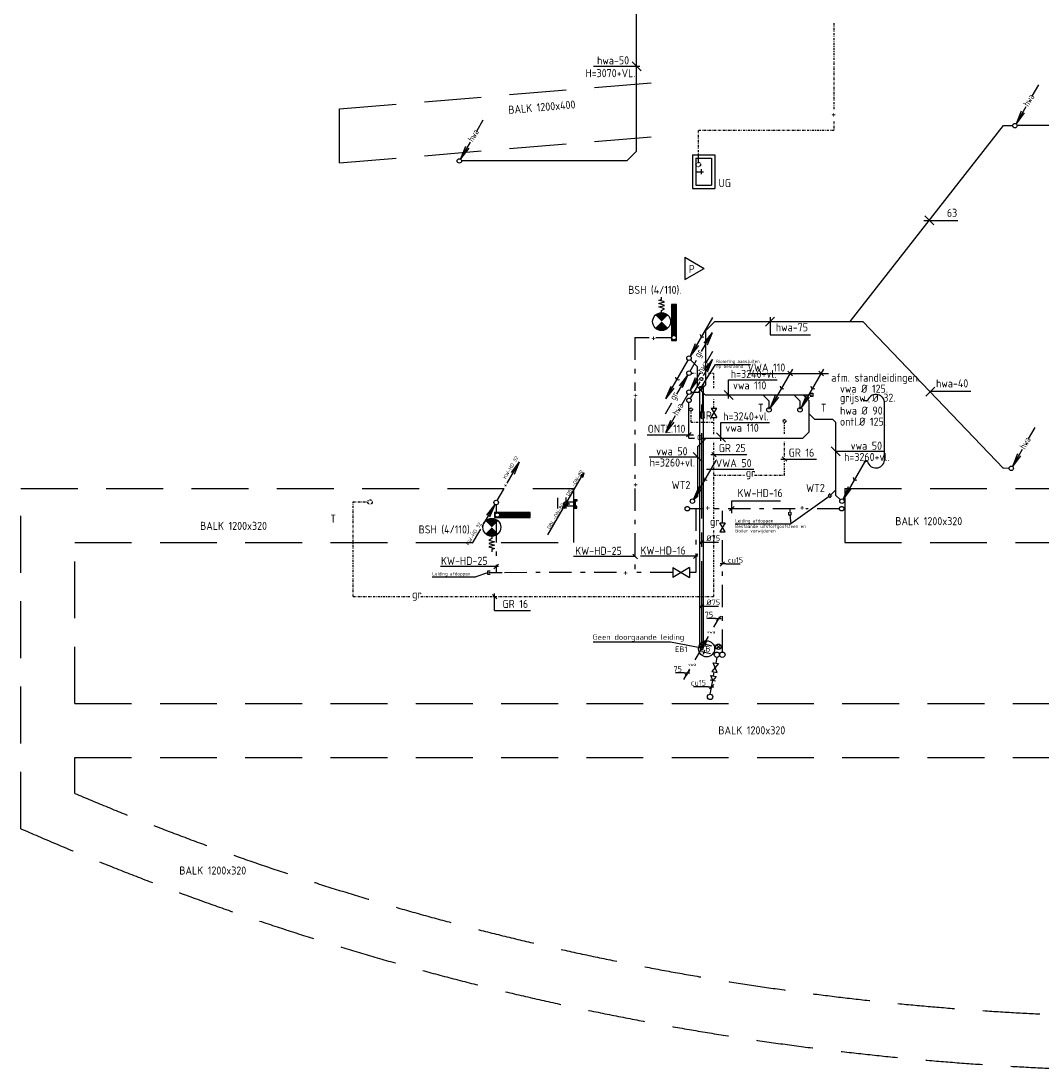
# Model space of a CAD drawing. Header units: millimetres. Extents: x -72189 to 24429, y 115 to 50981.
# Tile 1 of 10: x -72189 to -49406, y 6879 to 30320. Entities that reach past the tile are written whole.
import ezdxf
from ezdxf.enums import TextEntityAlignment as Align

# ---------------------------------------------------------------- set-up
doc = ezdxf.new("R2010")
doc.units = ezdxf.units.MM
doc.header["$LTSCALE"] = 100
for name, pattern in [('2322109', [10, 5, -2, 1, -2]), ('2322110', [10, 5, -1, 1, -1, 1, -1]), ('CENTER2', [28.575, 19.05, -3.175, 3.175, -3.175]), ('DASHED', [19.05, 12.7, -6.35]), ('DASHED2', [9.525, 6.35, -3.175]), ('KOUDWATER', [8.4, 4.8, -1.2, 1.2, -1.2]), ('KOUDWATERTAP', [1.1, 0.5, -0.25, 0.1, -0.25]), ('KW', [7, 4, -1, 1, -1])]:
    doc.linetypes.add(name, pattern=pattern)
for name, color, linetype in [('50', 3, 'Continuous'), ('51', 6, 'Continuous'), ('51-LEIDING', 3, 'Continuous'), ('52', 3, 'Continuous'), ('52-KOUD', 3, 'KOUDWATERTAP'), ('54', 3, 'Continuous'), ('60-CV', 3, 'Continuous'), ('60-TXT', 1, 'Continuous'), ('Bestaande grijswater', 102, 'KOUDWATERTAP'), ('SYM-W', 7, 'Continuous'), ('WL$1----_BOUWKUNDIG', 11, 'Continuous'), ('WL521---_D', 112, 'Continuous'), ('WL522---_VWA', 2, 'Continuous'), ('WL5232--', 192, 'Continuous'), ('WL524---_D', 192, 'Continuous'), ('WL524---_HARTLIJN', 7, 'Continuous'), ('WL531---', 132, 'Continuous'), ('WL5310--_KW', 2, 'KOUDWATER'), ('WL5310--Bestaande_KW', 180, 'KOUDWATERTAP'), ('WL532---', 12, 'Continuous'), ('WL532---_DBL', 6, 'Continuous'), ('WL532---_KW-LD', 5, 'KW'), ('WL5420--_PERSL', 1, 'Continuous'), ('WL5501--_GKW-A', 4, 'Continuous'), ('WL561---', 10, 'Continuous'), ('WL5612--_CV-R', 3, 'DASHED2'), ('WM5232--', 2, 'Continuous'), ('WM524---', 2, 'Continuous'), ('WM531---', 2, 'Continuous'), ('WM570---_MATEN-M', 7, 'Continuous')]:
    doc.layers.add(name, color=color, linetype=linetype)
doc.styles.add('BURO-018', font='ISO96.shx', dxfattribs={"height": 180})
doc.styles.add('BURO-025', font='ISO96.shx', dxfattribs={"height": 250})
doc.styles.add('ISO', font='ISO.SHX')

# ---------------------------------------------------------------- blocks, each defined once
blk = doc.blocks.new('030')
at = {"layer": '51', "color": 1, "linetype": 'Continuous'}
for p in [(5.25, 9.09), (1.4, 3.22), (2.08, 2.82)]:
    blk.add_line(p, (0.25, 0.43), dxfattribs=at)
blk.add_circle((0, 0), 0.5, dxfattribs=at)
blk.add_arc((3.03, 5.25), 0.567, 178.0725, 301.9275, dxfattribs=at)
blk = doc.blocks.new('113')
at = {"layer": '52', "color": 1, "linetype": 'Continuous'}
for p, q in [((2.47, 4.28), (5.25, 9.09)), ((3.42, 6.7), (5.25, 9.09)), ((4.1, 6.31), (5.25, 9.09)), ((0.25, 0.43), (1.71, 2.96))]:
    blk.add_line(p, q, dxfattribs=at)
blk.add_circle((0, 0), 0.5, dxfattribs=at)
at = {"layer": '52', "color": 7, "style": 'ISO', "width": 0.75}
blk.add_text('+', height=1.5, rotation=61.3721, dxfattribs=at).set_placement((2.41, 3.14))
blk = doc.blocks.new('114')
at = {"layer": '52', "color": 1, "linetype": 'Continuous'}
for p, q in [((-2.69, -4.65), (-0.25, -0.43)), ((-2.08, -2.82), (-0.25, -0.43)), ((-1.4, -3.22), (-0.25, -0.43)), ((-5.25, -9.09), (-3.44, -5.97))]:
    blk.add_line(p, q, dxfattribs=at)
blk.add_circle((0, 0), 0.5, dxfattribs=at)
at = {"layer": '52', "color": 7, "style": 'ISO', "width": 0.75}
blk.add_text('+', height=1.5, rotation=61.3721, dxfattribs=at).set_placement((-2.75, -5.79))
blk = doc.blocks.new('D115')
at = {"layer": '52', "linetype": 'Continuous'}
for name in ['113', '114']:
    blk.add_blockref(name, (0, 0), dxfattribs=at)
blk = doc.blocks.new('3-01')
at = {"layer": 'SYM-W', "color": 2}
for p, q in [((-2.5, 1.5), (-2.5, -1.5)), ((-2.5, 1.5), (2.5, -1.5)), ((2.5, 1.5), (-2.5, -1.5)), ((2.5, 1.5), (2.5, -1.5))]:
    blk.add_line(p, q, dxfattribs=at)
blk = doc.blocks.new('W3-01A')
at = {"layer": 'SYM-W', "linetype": 'Continuous', "xscale": 0.75, "yscale": 0.75, "zscale": 0.75}
blk.add_blockref('3-01', (0, 0), dxfattribs=at)
blk = doc.blocks.new('$MAAT')
at = {"layer": 'SYM-W', "color": 1}
blk.add_line((1, 1), (-1, -1), dxfattribs=at)
blk = doc.blocks.new('033')
at = {"layer": '50', "color": 1, "linetype": 'Continuous'}
for p, q in [((5.25, 9.09), (3.8, 6.58)), ((2.44, 4.22), (0.25, 0.43)), ((1.4, 3.22), (0.25, 0.43)), ((2.08, 2.82), (0.25, 0.43))]:
    blk.add_line(p, q, dxfattribs=at)
blk.add_circle((0, 0), 0.5, dxfattribs=at)
at = {"layer": '50', "color": 7, "style": 'ISO', "width": 0.7}
blk.add_text('hwa', height=1.5, rotation=59.4545, dxfattribs=at).set_placement((3.04, 4.13))
blk = doc.blocks.new('3-59')
at = {"layer": 'SYM-W', "color": 2}
for p, q in [((-2.5, 0), (0, 4.33)), ((2.5, 0), (0, 4.33)), ((-2.5, 0), (2.5, 0))]:
    blk.add_line(p, q, dxfattribs=at)
blk = doc.blocks.new('*X27')
at = {"color": 0}
for p, q in [((29158, 61986), (29262, 62089)), ((29158, 61999), (29248, 62089)), ((29158, 62013), (29235, 62089)), ((29158, 62026), (29222, 62089)), ((29158, 62040), (29208, 62089)), ((29158, 62053), (29195, 62089)), ((29158, 62067), (29181, 62089)), ((29158, 62080), (29168, 62089)), ((29158, 61972), (29268, 62082)), ((29158, 61959), (29268, 62069)), ((29158, 61945), (29268, 62055)), ((29158, 61932), (29268, 62042)), ((29158, 61918), (29268, 62028)), ((29158, 61905), (29268, 62015)), ((29158, 61891), (29268, 62001)), ((29158, 61878), (29268, 61988)), ((29158, 61865), (29268, 61975)), ((29158, 61851), (29268, 61961)), ((29158, 61838), (29268, 61948)), ((29158, 61824), (29268, 61934)), ((29158, 61811), (29268, 61921)), ((29158, 61797), (29268, 61907)), ((29158, 61784), (29268, 61894)), ((29158, 61770), (29268, 61880)), ((29158, 61757), (29268, 61867)), ((29158, 61743), (29268, 61853)), ((29158, 61730), (29268, 61840)), ((29158, 61716), (29268, 61826)), ((29158, 61703), (29268, 61813)), ((29158, 61689), (29268, 61799)), ((29158, 61676), (29268, 61786)), ((29158, 61662), (29268, 61772)), ((29158, 61649), (29268, 61759)), ((29158, 61636), (29268, 61746)), ((29158, 61622), (29268, 61732)), ((29158, 61609), (29268, 61719)), ((29158, 61595), (29268, 61705)), ((29158, 61582), (29268, 61692)), ((29158, 61568), (29268, 61678)), ((29158, 61555), (29268, 61665)), ((29158, 61541), (29268, 61651)), ((29158, 61528), (29268, 61638)), ((29158, 61514), (29268, 61624)), ((29158, 61501), (29268, 61611)), ((29158, 61487), (29268, 61597)), ((29158, 61474), (29268, 61584)), ((29158, 61460), (29268, 61570)), ((29158, 61447), (29268, 61557)), ((29158, 61433), (29268, 61543)), ((29158, 61420), (29268, 61530)), ((29168, 61416), (29268, 61517)), ((29182, 61416), (29268, 61503)), ((29195, 61416), (29268, 61490)), ((29209, 61416), (29268, 61476)), ((29222, 61416), (29268, 61463)), ((29236, 61416), (29268, 61449)), ((29249, 61416), (29268, 61436)), ((29263, 61416), (29268, 61422))]:
    blk.add_line(p, q, dxfattribs=at)
blk = doc.blocks.new('PA')
at = {"layer": 'WL532---_KW-LD', "color": 7, "linetype": 'Continuous'}
blk.add_line((0, 0), (200, 346), dxfattribs=at)
at = {"layer": 'WL532---_KW-LD', "color": 7}
for p, q in [((162, 311), (200, 346)), ((162, 311), (188, 296)), ((200, 346), (171, 306)), ((200, 346), (179, 301)), ((200, 346), (188, 296))]:
    blk.add_line(p, q, dxfattribs=at)
blk = doc.blocks.new('027')
at = {"layer": '51', "color": 1, "linetype": 'Continuous'}
for p, q in [((5.26, 9.1), (3.14, 5.44)), ((3.42, 6.72), (5.26, 9.1)), ((4.1, 6.32), (5.26, 9.1)), ((2.39, 4.14), (0.25, 0.43))]:
    blk.add_line(p, q, dxfattribs=at)
for centre, radius in [((2.76, 4.77), 0.35), ((0, 0), 0.5)]:
    blk.add_circle(centre, radius, dxfattribs=at)
blk = doc.blocks.new('032')
at = {"layer": '50', "color": 1, "linetype": 'Continuous'}
for p, q in [((-0.25, -0.43), (-1.67, -2.89)), ((-3.06, -5.3), (-5.25, -9.09)), ((-4.1, -6.31), (-5.25, -9.09)), ((-3.42, -6.7), (-5.25, -9.09))]:
    blk.add_line(p, q, dxfattribs=at)
blk.add_circle((0, 0), 0.5, dxfattribs=at)
at = {"layer": '50', "color": 7, "style": 'ISO', "width": 0.7}
blk.add_text('hwa', height=1.5, rotation=61.3721, dxfattribs=at).set_placement((-2.48, -5.35))
blk = doc.blocks.new('034')
at = {"layer": '50', "linetype": 'Continuous'}
for name in ['033', '032']:
    blk.add_blockref(name, (0, 0), dxfattribs=at)
blk = doc.blocks.new('GR')
at = {"layer": '52', "color": 1, "linetype": 'Continuous'}
for p, q in [((277, 480), (525, 909)), ((342, 670), (525, 909)), ((410, 631), (525, 909)), ((25, 43), (166, 287)), ((-275, -472), (-27, -42)), ((-210, -281), (-27, -42)), ((-142, -320), (-27, -42)), ((-527, -908), (-386, -664))]:
    blk.add_line(p, q, dxfattribs=at)
blk.add_circle((0, 0), 50, dxfattribs=at)
at = {"layer": '52', "color": 7, "style": 'ISO', "width": 0.75}
for p in [(238, 335), (-314, -616)]:
    blk.add_text('gr', height=150, rotation=61.3721, dxfattribs=at).set_placement(p)
blk = doc.blocks.new('029')
at = {"layer": '51', "color": 1, "linetype": 'Continuous'}
for p in [(-0.25, -0.43), (-4.1, -6.31), (-3.42, -6.7)]:
    blk.add_line(p, (-5.25, -9.09), dxfattribs=at)
blk.add_circle((0, 0), 0.5, dxfattribs=at)
blk.add_arc((-2.47, -4.27), 0.567, 178.0725, 301.9275, dxfattribs=at)
blk = doc.blocks.new('031')
at = {"layer": '51', "linetype": 'Continuous'}
for name in ['030', '029']:
    blk.add_blockref(name, (0, 0), dxfattribs=at)
blk = doc.blocks.new('*X28')
at = {"color": 0}
for p, q in [((29158, 61986), (29262, 62089)), ((29158, 61999), (29248, 62089)), ((29158, 62013), (29235, 62089)), ((29158, 62026), (29222, 62089)), ((29158, 62040), (29208, 62089)), ((29158, 62053), (29195, 62089)), ((29158, 62067), (29181, 62089)), ((29158, 62080), (29168, 62089)), ((29158, 61972), (29268, 62082)), ((29158, 61959), (29268, 62069)), ((29158, 61945), (29268, 62055)), ((29158, 61932), (29268, 62042)), ((29158, 61918), (29268, 62028)), ((29158, 61905), (29268, 62015)), ((29158, 61891), (29268, 62001)), ((29158, 61878), (29268, 61988)), ((29158, 61865), (29268, 61975)), ((29158, 61851), (29268, 61961)), ((29158, 61838), (29268, 61948)), ((29158, 61824), (29268, 61934)), ((29158, 61811), (29268, 61921)), ((29158, 61797), (29268, 61907)), ((29158, 61784), (29268, 61894)), ((29158, 61770), (29268, 61880)), ((29158, 61757), (29268, 61867)), ((29158, 61743), (29268, 61853)), ((29158, 61730), (29268, 61840)), ((29158, 61716), (29268, 61826)), ((29158, 61703), (29268, 61813)), ((29158, 61689), (29268, 61799)), ((29158, 61676), (29268, 61786)), ((29158, 61662), (29268, 61772)), ((29158, 61649), (29268, 61759)), ((29158, 61636), (29268, 61746)), ((29158, 61622), (29268, 61732)), ((29158, 61609), (29268, 61719)), ((29158, 61595), (29268, 61705)), ((29158, 61582), (29268, 61692)), ((29158, 61568), (29268, 61678)), ((29158, 61555), (29268, 61665)), ((29158, 61541), (29268, 61651)), ((29158, 61528), (29268, 61638)), ((29158, 61514), (29268, 61624)), ((29158, 61501), (29268, 61611)), ((29158, 61487), (29268, 61597)), ((29158, 61474), (29268, 61584)), ((29158, 61460), (29268, 61570)), ((29158, 61447), (29268, 61557)), ((29158, 61433), (29268, 61543)), ((29158, 61420), (29268, 61530)), ((29168, 61416), (29268, 61517)), ((29182, 61416), (29268, 61503)), ((29195, 61416), (29268, 61490)), ((29209, 61416), (29268, 61476)), ((29222, 61416), (29268, 61463)), ((29236, 61416), (29268, 61449)), ((29249, 61416), (29268, 61436)), ((29263, 61416), (29268, 61422))]:
    blk.add_line(p, q, dxfattribs=at)
blk = doc.blocks.new('W3-44')
at = {"layer": '54', "color": 2, "const_width": 2}
for points in [[(1.29, 0.71, 0.414214), (1.29, -0.71, 1)], [(2.71, -0.71, 0.414214), (2.71, 0.71, 1)]]:
    blk.add_lwpolyline(points, format="xyb", dxfattribs=at)
at = {"layer": '54', "color": 7}
blk.add_lwpolyline([(4, 0), (4.5, 0), (4.88, -0.63), (5.26, 0.63), (5.63, -0.63), (6.01, 0.63), (6.39, -0.63), (6.77, 0.63), (6.96, 0), (7.46, 0)], dxfattribs=at)
at = {"layer": '54', "color": 2}
blk.add_circle((2, 0), 2, dxfattribs=at)
blk = doc.blocks.new('A$C645002CA')
at = {"layer": 'SYM-W', "color": 7}
blk.add_line((1186, 116), (986, 316), dxfattribs=at)
at = {"layer": 'WL5501--_GKW-A', "color": 7}
blk.add_line((0, 216), (1086, 216), dxfattribs=at)
at = {"layer": 'WL5501--_GKW-A', "color": 7, "style": 'ISO'}
for s, p in [('vwa 50', (157, 251)), ('h=3260+vl.', (10, 0))]:
    blk.add_text(s, height=180, dxfattribs=at).set_placement(p)
blk = doc.blocks.new('A$C22A675C4')
at = {"layer": 'WL522---_VWA'}
blk.add_blockref('A$C645002CA', (0, 0), dxfattribs=at)
blk = doc.blocks.new('A$C44DF59E7')
blk.add_blockref('A$C22A675C4', (0, 0))
blk = doc.blocks.new('A$C5E47533B')
at = {"layer": 'SYM-W', "color": 7}
blk.add_line((200, 116), (0, 316), dxfattribs=at)
at = {"layer": 'WL5501--_GKW-A', "color": 7}
blk.add_line((101, 216), (1187, 216), dxfattribs=at)
at = {"layer": 'WL5501--_GKW-A', "color": 7, "style": 'ISO'}
for s, p in [('vwa 50', (438, 251)), ('h=3260+vl.', (291, 0))]:
    blk.add_text(s, height=180, dxfattribs=at).set_placement(p)
blk = doc.blocks.new('A$C59060633')
blk.add_blockref('A$C5E47533B', (0, 0))
blk = doc.blocks.new('A$C13B9219C')
at = {"layer": '51-LEIDING', "color": 7}
for p, q in [((100, 436), (1186, 436)), ((100, 21), (100, 436))]:
    blk.add_line(p, q, dxfattribs=at)
at = {"layer": 'SYM-W', "color": 7}
blk.add_line((200, 0), (0, 200), dxfattribs=at)
at = {"layer": '51-LEIDING', "color": 7, "style": 'ISO'}
blk.add_text(' vwa 110', height=180, dxfattribs=at).set_placement((96, 225))
at = {"layer": 'WL5501--_GKW-A', "color": 7, "style": 'ISO'}
blk.add_text('h=3240+vl.', height=180, dxfattribs=at).set_placement((150, 480))
blk = doc.blocks.new('A$C0F814FC9')
for p in [(170, 947), (0, 0)]:
    blk.add_blockref('A$C13B9219C', p)
blk = doc.blocks.new('LDV2')
at = {"color": 0, "linetype": 'Continuous'}
for p, q in [((-0.25, -0.43), (-2.5, -4.33)), ((-4.5, -7.79), (-6.75, -11.69))]:
    blk.add_line(p, q, dxfattribs=at)
blk.add_lwpolyline([(-6.75, -11.69, 0, 1, 0), (-5.5, -9.53, 1, 1, 0)], format="xyseb", dxfattribs=at)
blk.add_circle((0, 0), 0.5, dxfattribs=at)
at = {"color": 0, "linetype": 'Continuous', "style": 'BURO-018'}
blk.add_attdef('LD_TEXT1', text='', height=1.8, dxfattribs=at).set_placement((-3.5, -6.06), align=Align.MIDDLE)
blk = doc.blocks.new('*U87', base_point=(-58275, 15344))
at = {"color": 0, "linetype": 'Continuous'}
for p, q in [((-58350, 15344), (-58543, 15344)), ((-58350, 15344), (-58225, 15344)), ((-58225, 15394), (-58325, 15294))]:
    blk.add_line(p, q, dxfattribs=at)
at = {"color": 0, "linetype": 'Continuous', "style": 'BURO-025'}
blk.add_text('75', height=125, dxfattribs=at).set_placement((-58400, 15369), align=Align.RIGHT)
blk = doc.blocks.new('23222202')
at = {"color": 0, "linetype": 'Continuous'}
blk.add_circle((0, 0), 1.5, dxfattribs=at)
at = {"color": 0, "linetype": 'Continuous', "style": 'BURO-018', "flags": 1}
blk.add_attdef('CV_MATCODE', (0, 0), '', height=1.8, dxfattribs=at)
blk = doc.blocks.new('3048301')
at = {"color": 0, "linetype": 'Continuous'}
for p, q in [((-2.5, 1.5), (2.5, -1.5)), ((-2.5, -1.5), (-2.5, 1.5)), ((2.5, 1.5), (-2.5, -1.5)), ((2.5, -1.5), (2.5, 1.5))]:
    blk.add_line(p, q, dxfattribs=at)
at = {"color": 0, "linetype": 'Continuous', "style": 'BURO-018', "flags": 1}
blk.add_attdef('CV_MATCODE', (0, 0), '', height=1.8, dxfattribs=at)
blk = doc.blocks.new('*U88', base_point=(-58029, 17226))
at = {"color": 0, "linetype": 'Continuous'}
for p, q in [((-57979, 17276), (-58079, 17176)), ((-57954, 17226), (-58079, 17226)), ((-57954, 17226), (-57627, 17226))]:
    blk.add_line(p, q, dxfattribs=at)
at = {"color": 0, "linetype": 'Continuous', "style": 'BURO-025'}
blk.add_text('cu15', height=125, dxfattribs=at).set_placement((-57904, 17251))
blk = doc.blocks.new('23222203')
at = {"color": 0, "linetype": 'Continuous'}
for p, q in [((-1.06, -1.06), (1.06, 1.06)), ((-1.06, 1.06), (1.06, -1.06))]:
    blk.add_line(p, q, dxfattribs=at)
blk.add_circle((0, 0), 1.5, dxfattribs=at)
at = {"color": 0, "linetype": 'Continuous', "style": 'BURO-018', "flags": 1}
blk.add_attdef('CV_MATCODE', (0, 0), '', height=1.8, dxfattribs=at)
blk = doc.blocks.new('23222201')
at = {"color": 0, "linetype": 'Continuous'}
for p, q in [((1.25, 3.75), (-1.25, 3.75)), ((0, 0), (0, 5))]:
    blk.add_line(p, q, dxfattribs=at)
at = {"color": 0, "linetype": 'Continuous', "style": 'BURO-018', "flags": 1}
blk.add_attdef('CV_MATCODE', (0, 0), '', height=1.8, dxfattribs=at)
blk = doc.blocks.new('*U89', base_point=(-58237, 14970))
at = {"color": 0, "linetype": 'Continuous'}
for p, q in [((-58187, 15020), (-58287, 14920)), ((-58312, 14970), (-58639, 14970)), ((-58312, 14970), (-58187, 14970))]:
    blk.add_line(p, q, dxfattribs=at)
at = {"color": 0, "linetype": 'Continuous', "style": 'BURO-025'}
blk.add_text('cu15', height=125, dxfattribs=at).set_placement((-58362, 14995), align=Align.RIGHT)
blk = doc.blocks.new('3048311')
at = {"color": 0, "linetype": 'Continuous'}
for p, q in [((-2.5, 1.5), (0, 0)), ((-2.5, -1.5), (-2.5, 1.5)), ((0, 0), (-2.5, -1.5)), ((0, -1.5), (0, 1.5))]:
    blk.add_line(p, q, dxfattribs=at)
at = {"color": 0, "linetype": 'Continuous', "style": 'BURO-018', "flags": 1}
blk.add_attdef('CV_MATCODE', (0, 0), '', height=1.8, dxfattribs=at)
blk = doc.blocks.new('SA-ONTS')
at = {"color": 0, "linetype": 'Continuous'}
for p, q in [((0.75, 0.75), (-0.75, 0.75)), ((0.75, -0.75), (0.75, 0.75)), ((-0.75, -0.75), (0.75, -0.75))]:
    blk.add_line(p, q, dxfattribs=at)
at = {"color": 0, "linetype": 'Continuous', "style": 'BURO-018', "flags": 1}
blk.add_attdef('SA_MATCODE', (0, 0), '', height=1.8, dxfattribs=at)
blk = doc.blocks.new('LDV3')
at = {"color": 0, "linetype": 'Continuous'}
for p, q in [((4.5, 7.79), (6.75, 11.69)), ((0.25, 0.43), (2.5, 4.33))]:
    blk.add_line(p, q, dxfattribs=at)
blk.add_lwpolyline([(0.25, 0.43, 0, 1, 0), (1.5, 2.6, 1, 1, 0)], format="xyseb", dxfattribs=at)
blk.add_circle((0, 0), 0.5, dxfattribs=at)
at = {"color": 0, "linetype": 'Continuous', "style": 'BURO-018'}
blk.add_attdef('LD_TEXT1', text='', height=1.8, dxfattribs=at).set_placement((3.5, 6.06), align=Align.MIDDLE)
blk = doc.blocks.new('*U91', base_point=(-56133, 17328))
at = {"color": 0, "linetype": 'Continuous'}
for p, q in [((-56083, 17378), (-56183, 17278)), ((-56208, 17328), (-56400, 17328)), ((-56208, 17328), (-56083, 17328))]:
    blk.add_line(p, q, dxfattribs=at)
at = {"color": 0, "linetype": 'Continuous', "style": 'BURO-025'}
blk.add_text('75', height=125, dxfattribs=at).set_placement((-56258, 17353), align=Align.RIGHT)
blk = doc.blocks.new('*U92')
at = {"layer": 'WM524---', "color": 0, "ltscale": 10}
for p, q in [((-50, -50), (50, 50)), ((-50, 0), (375, 0))]:
    blk.add_line(p, q, dxfattribs=at)
at = {"layer": 'WM524---', "color": 0, "linetype": '2322109', "style": 'BURO-025'}
blk.add_text('%%c75', height=125, dxfattribs=at).set_placement((107, 25))
blk = doc.blocks.new('BOILER')
for p, q in [((0.354, 0.354), (0.354, 0.354, 1)), ((-0.354, -0.354), (-0.354, -0.354, 1))]:
    blk.add_line(p, q)
for centre in [(0, 0), (0, 0, 1)]:
    blk.add_circle(centre, 0.5)
at = {"color": 0, "linetype": 'Continuous', "style": 'BURO-018', "flags": 1}
blk.add_attdef('CV_MATCODE', (0, 0), '', height=1.8, dxfattribs=at)
blk = doc.blocks.new('*U93')
at = {"color": 0, "ltscale": 10}
for p, q in [((44, 38), (5799, 38)), ((5799, 38), (5799, -38)), ((44, -38), (5799, -38))]:
    blk.add_line(p, q, dxfattribs=at)
at = {"layer": 'WL524---_HARTLIJN', "linetype": 'CENTER2'}
blk.add_line((0, 0), (5799, 0), dxfattribs=at)
at = {"layer": 'WL524---_D', "color": 1, "style": 'BURO-018'}
blk.add_attdef('POSNR', text='', height=1.8, dxfattribs=at).set_placement((0, 0), align=Align.MIDDLE)
blk = doc.blocks.new('*U94')
at = {"color": 0, "ltscale": 10}
for p, q in [((-39, 84), (-39, 40)), ((39, 84), (-39, 84)), ((-39, 40), (-38, 38)), ((39, 40), (-39, 40)), ((-38, 33), (-38, 38)), ((-38, 23), (-38, 33)), ((-38, 15), (-38, 23)), ((-38, 12), (-38, 15)), ((39, 40), (38, 38)), ((38, 33), (38, 38)), ((38, 23), (38, 33)), ((38, 15), (38, 23)), ((38, 12), (38, 15)), ((39, 84), (39, 40))]:
    blk.add_line(p, q, dxfattribs=at)
blk.add_arc((0, 0), 39.4, 0.18, 0, dxfattribs=at)
at = {"layer": 'WL524---_HARTLIJN', "linetype": 'CENTER2'}
for p in [(0, 40), (0, 0)]:
    blk.add_line(p, (0, 38), dxfattribs=at)
blk.add_circle((0, 0), 0.075, dxfattribs=at)
at = {"layer": 'WL524---_D', "color": 1, "style": 'BURO-018'}
blk.add_attdef('POSNR', text='', height=1.8, dxfattribs=at).set_placement((0, 0), align=Align.MIDDLE)

msp = doc.modelspace()

# ---------------------------------------------------------------- linework, layer by layer
at = {"linetype": 'DASHED'}
for p, q in [((-72189, 12288), (-72189, 19881)), ((-70989, 15081), (-70989, 18681)), ((-70989, 13077), (-70989, 13881))]:
    msp.add_line(p, q, dxfattribs=at)
at = {"layer": '50', "color": 7}
msp.add_line((-59400, 29309), (-58364, 29309), dxfattribs=at)
at = {"layer": '50', "color": 3, "linetype": 'Continuous'}
for p, q in [((-50240, 27984), (-50039, 27984)), ((-50120, 20333), (-50241, 20335))]:
    msp.add_line(p, q, dxfattribs=at)
at = {"layer": '50', "color": 1}
msp.add_line((-52025, 25866), (-51264, 25866), dxfattribs=at)
at = {"layer": '51-LEIDING'}
for p, q in [((-57661, 23989), (-57661, 23189)), ((-57551, 23989), (-57661, 23989)), ((-57551, 23189), (-57551, 23989)), ((-57661, 23316), (-57551, 23316)), ((-57661, 23189), (-57551, 23189)), ((-60814, 19346), (-61614, 19346)), ((-61614, 19346), (-61614, 19236)), ((-61614, 19236), (-60814, 19236)), ((-61487, 19346), (-61487, 19236)), ((-60814, 19236), (-60814, 19346))]:
    msp.add_line(p, q, dxfattribs=at)
at = {"layer": '52-KOUD', "linetype": 'Continuous'}
msp.add_line((-57062, 27364), (-57062, 27164), dxfattribs=at)
at = {"layer": '54', "color": 2, "const_width": 200}
for points in [[(-61602, 19088, 0.414214), (-61743, 19088, 1)], [(-61743, 18947, 0.414214), (-61602, 18947, 1)]]:
    msp.add_lwpolyline(points, format="xyb", dxfattribs=at)
at = {"layer": '54', "color": 7}
msp.add_lwpolyline([(-61673, 18817), (-61673, 18767), (-61736, 18730), (-61610, 18692), (-61736, 18654), (-61610, 18616), (-61736, 18578), (-61610, 18541), (-61673, 18522), (-61673, 18472)], dxfattribs=at)
at = {"layer": '54', "color": 2}
msp.add_circle((-61673, 19017), 200, dxfattribs=at)
at = {"layer": 'Bestaande grijswater', "linetype": 'KOUDWATERTAP'}
for p, q in [((-57216, 22457), (-57125, 22457)), ((-57048, 22457), (-56942, 22457)), ((-56832, 22457), (-56713, 22457)), ((-56713, 22121), (-56713, 22457)), ((-56713, 21675), (-56713, 21890)), ((-57223, 21363), (-57223, 21618)), ((-57223, 21363), (-56713, 21363)), ((-56713, 21096), (-56713, 21464)), ((-55135, 21100), (-55135, 21357)), ((-56713, 19204), (-56713, 20934)), ((-55135, 20182), (-55135, 20926)), ((-56713, 20182), (-56030, 20182)), ((-55803, 20182), (-55135, 20182)), ((-64766, 17469), (-64766, 19583)), ((-64766, 19583), (-64436, 19583)), ((-56713, 17469), (-56713, 18962)), ((-64766, 17469), (-63485, 17469)), ((-63258, 17469), (-56713, 17469))]:
    msp.add_line(p, q, dxfattribs=at)
for centre, radius in [((-57223, 21649), 31.4), ((-55135, 21389), 31.4), ((-64392, 19581), 50)]:
    msp.add_circle(centre, radius, dxfattribs=at)
at = {"layer": 'SYM-W', "color": 2}
for p, q in [((-57189, 27330), (-57189, 26580)), ((-57189, 27330), (-56689, 27330)), ((-57114, 27255), (-56764, 27255)), ((-57114, 27255), (-57114, 26655)), ((-56764, 27255), (-56764, 26655)), ((-56689, 27330), (-56689, 26580)), ((-57000, 27012), (-57000, 26898)), ((-57114, 26955), (-56943, 26955)), ((-57189, 26580), (-56689, 26580)), ((-57114, 26655), (-56764, 26655))]:
    msp.add_line(p, q, dxfattribs=at)
at = {"layer": 'SYM-W', "color": 7}
for p, q in [((-55457, 23710), (-55457, 23310)), ((-55457, 23310), (-54553, 23310)), ((-55950, 22449), (-54152, 22449)), ((-54959, 22400), (-55059, 22500)), ((-54267, 22400), (-54367, 22500)), ((-51878, 22058), (-50974, 22058)), ((-57322, 21033), (-57222, 21133)), ((-58199, 21081), (-57166, 21081)), ((-56780, 20642), (-55980, 20642)), ((-56660, 20589), (-56760, 20689)), ((-55217, 20540), (-54418, 20540)), ((-55086, 20491), (-55186, 20591)), ((-56881, 20314), (-55817, 20314)), ((-56363, 19381), (-56263, 19481)), ((-56313, 19331), (-56313, 19611)), ((-56313, 19611), (-55223, 19611)), ((-58472, 18365), (-59847, 18365)), ((-58422, 18315), (-58522, 18415)), ((-58351, 18380), (-57068, 18380)), ((-57169, 18322), (-57069, 18422)), ((-62822, 18148), (-61525, 18148)), ((-61626, 18091), (-61526, 18191)), ((-61559, 17419), (-61659, 17519)), ((-61609, 17163), (-61609, 17542)), ((-61609, 17163), (-60809, 17163))]:
    msp.add_line(p, q, dxfattribs=at)
at = {"layer": 'WL$1----_BOUWKUNDIG', "color": 1}
for p, q in [((-53358, 21837), (-53358, 21877)), ((-53283, 21837), (-53358, 21837)), ((-53245, 21812), (-53248, 21812)), ((-52898, 20512), (-52898, 21812)), ((-52898, 20512), (-52898, 21812)), ((-53358, 20487), (-53358, 20447)), ((-53283, 20487), (-53358, 20487))]:
    msp.add_line(p, q, dxfattribs=at)
for centre, start, end in [((-53093, 21787), 6.674, 165.3141), ((-53093, 21787), 6.674, 165.3141), ((-53093, 20537), 194.6859, 353.326), ((-53093, 20537), 194.6859, 353.326)]:
    msp.add_arc(centre, 196, start, end, dxfattribs=at)
at = {"layer": 'WL521---_D'}
for p, q in [((-58439, 27413), (-58439, 40192)), ((-53668, 23610), (-50240, 27984)), ((-48025, 27983), (-49939, 27984)), ((-58656, 27196), (-62347, 27196)), ((-58656, 27196), (-58439, 27413)), ((-56891, 23410), (-56691, 23610)), ((-56691, 23610), (-53388, 23610)), ((-50240, 20333), (-53388, 23610)), ((-56891, 22196), (-56891, 23410)), ((-57217, 22037), (-57050, 22037)), ((-57050, 22037), (-57030, 22057)), ((-56997, 22091), (-56891, 22196))]:
    msp.add_line(p, q, dxfattribs=at)
at = {"layer": 'WL524---_D'}
for p, q in [((-57081, 22600), (-57233, 22752)), ((-57081, 22150), (-57081, 22600)), ((-56907, 21976), (-57081, 22150)), ((-57272, 21010), (-57272, 21801)), ((-56960, 21570), (-56960, 22029)), ((-56907, 21976), (-54530, 21976)), ((-55479, 21834), (-55621, 21976)), ((-55479, 21652), (-55479, 21834)), ((-54787, 21834), (-54928, 21976)), ((-54787, 21652), (-54787, 21834)), ((-54582, 21837), (-54720, 21976)), ((-54582, 21150), (-54582, 21837)), ((-54566, 22010), (-54505, 22010)), ((-54505, 21940), (-54565, 21940)), ((-54505, 22010), (-54505, 21940)), ((-54467, 21432), (-54579, 21543)), ((-54467, 21432), (-54065, 21432)), ((-53994, 21361), (-54065, 21432)), ((-53994, 21361), (-53994, 19735)), ((-54582, 21150), (-54723, 21010)), ((-57272, 21010), (-57149, 21010)), ((-56886, 21010), (-57072, 20824)), ((-56977, 21010), (-54723, 21010)), ((-57072, 19714), (-57072, 20824)), ((-57072, 19714), (-57158, 19628)), ((-53994, 19847), (-54112, 19730)), ((-53994, 19735), (-53887, 19627))]:
    msp.add_line(p, q, dxfattribs=at)
at = {"layer": 'WL531---', "linetype": '2322109'}
for p, q in [((-58479, 23253), (-58479, 22060)), ((-58479, 23253), (-58161, 23253)), ((-58006, 23253), (-57653, 23253)), ((-58479, 21890), (-58479, 20097)), ((-58479, 19885), (-58479, 18010)), ((-61576, 19521), (-61576, 19332)), ((-56955, 19431), (-57257, 19431)), ((-57112, 19435), (-57112, 18010)), ((-54896, 19431), (-56782, 19431)), ((-56521, 19115), (-56521, 19385)), ((-55016, 19431), (-55016, 19348)), ((-53909, 19431), (-54657, 19431)), ((-61576, 19180), (-61576, 18004)), ((-56521, 16232), (-56521, 18915)), ((-61576, 18004), (-61738, 18004)), ((-61443, 18004), (-61576, 18004)), ((-58890, 18010), (-61443, 18004)), ((-57633, 18010), (-58598, 18010)), ((-57112, 18010), (-57258, 18010)), ((-56663, 15984), (-56638, 16112)), ((-56720, 15698), (-56703, 15788)), ((-56798, 15291), (-56739, 15600))]:
    msp.add_line(p, q, dxfattribs=at)
for centre in [(-57604, 23253), (-57307, 19431), (-53859, 19431), (-61550, 19290)]:
    msp.add_circle(centre, 50, dxfattribs=at)
at = {"layer": 'WL5310--Bestaande_KW', "linetype": 'KOUDWATERTAP'}
for p, q in [((-54032, 30270), (-54032, 28339)), ((-54032, 28079), (-54032, 27878)), ((-54032, 27878), (-57062, 27878)), ((-57062, 27878), (-57062, 27179))]:
    msp.add_line(p, q, dxfattribs=at)
msp.add_circle((-57062, 27114), 50, dxfattribs=at)
at = {"layer": 'WL532---_DBL', "color": 7}
for p, q in [((-60089, 19542), (-59928, 19542)), ((-60019, 19679), (-60019, 19437))]:
    msp.add_line(p, q, dxfattribs=at)
at = {"layer": 'WL532---_DBL'}
for p, q in [((-60019, 19587), (-59826, 19587)), ((-60019, 19497), (-59826, 19497)), ((-59826, 19641), (-59826, 19443)), ((-59826, 19641), (-59777, 19641)), ((-59811, 19625), (-59811, 19459)), ((-59791, 19625), (-59811, 19625)), ((-59791, 19459), (-59811, 19459)), ((-59791, 19598), (-59791, 19625)), ((-59777, 19598), (-59791, 19598)), ((-59777, 19486), (-59791, 19486)), ((-59791, 19486), (-59791, 19459)), ((-59777, 19641), (-59777, 19598)), ((-59777, 19443), (-59777, 19486)), ((-59826, 19443), (-59777, 19443))]:
    msp.add_line(p, q, dxfattribs=at)
msp.add_circle((-60019, 19542), 45, dxfattribs=at)
for centre, radius, start, end in [((-60014, 19520), 22.9, 100.5087, 259.4913), ((-60019, 19565), 22.5, 272.4, 87.6)]:
    msp.add_arc(centre, radius, start, end, dxfattribs=at)
at = {"layer": 'WL5612--_CV-R', "color": 7}
msp.add_line((-60208, 19674), (-60208, 19435), dxfattribs=at)
at = {"layer": 'WM5232--'}
for p, q in [((-56985, 22158), (-56676, 22654)), ((-56676, 22654), (-55896, 22654))]:
    msp.add_line(p, q, dxfattribs=at)
at = {"layer": 'WM531---', "linetype": '2322109'}
msp.add_line((-56935, 22208), (-57035, 22108), dxfattribs=at)
at = {"layer": 'WM531---'}
for p, q in [((-54138, 19704), (-54990, 19093)), ((-55016, 19298), (-54990, 19093)), ((-56237, 19093), (-54990, 19093)), ((-63003, 17911), (-62028, 17911)), ((-61771, 18004), (-62028, 17911)), ((-57682, 16450), (-59407, 16450)), ((-56985, 16319), (-57682, 16450))]:
    msp.add_line(p, q, dxfattribs=at)
at = {"layer": 'WM570---_MATEN-M', "linetype": 'DASHED'}
for p, q in [((-65074, 28359), (-57614, 28981)), ((-65074, 27155), (-65074, 28359)), ((-65074, 27155), (-57614, 27777)), ((-72189, 19881), (-59845, 19881)), ((-59845, 19881), (-59845, 18681)), ((-53789, 19881), (-35737, 19881)), ((-53789, 19881), (-53789, 18681)), ((-70989, 18681), (-59845, 18681)), ((-53789, 18681), (-21789, 18681)), ((-70989, 15081), (-21789, 15081)), ((-70989, 13881), (-21789, 13881))]:
    msp.add_line(p, q, dxfattribs=at)
for radius, start, end in [(63041, 247.03139, 292.96833), (64241, 246.32069, 293.67904)]:
    msp.add_arc((-46389, 71120), radius, start, end, dxfattribs=at)

# ---------------------------------------------------------------- block references
at = {"layer": '50', "color": 7, "xscale": -100, "yscale": 100, "zscale": 100}
msp.add_blockref('$MAAT', (-58439, 29309), dxfattribs=at)
at = {"layer": '50', "linetype": 'Continuous', "xscale": 100, "yscale": 100, "zscale": 100}
msp.add_blockref('033', (-49989, 27984), dxfattribs=at)
at = {"layer": '50', "xscale": -100, "yscale": 100, "zscale": 100}
msp.add_blockref('$MAAT', (-51901, 25868), dxfattribs=at)
at = {"layer": '50', "xscale": -100, "yscale": 100, "zscale": 100, "rotation": 270}
msp.add_blockref('$MAAT', (-51880, 22044), dxfattribs=at)
at = {"layer": '51-LEIDING', "xscale": 100, "yscale": 100, "zscale": 100, "rotation": 90}
msp.add_blockref('W3-44', (-57880, 23409), dxfattribs=at)
at = {"layer": '51-LEIDING', "color": 1}
msp.add_blockref('*X28', (-86819, -38100), dxfattribs=at)
at = {"layer": '51-LEIDING', "color": 1, "rotation": 270}
msp.add_blockref('*X27', (-122904, 48505), dxfattribs=at)
at = {"layer": '52', "color": 1, "linetype": 'Continuous', "xscale": 100, "yscale": 100, "zscale": 100}
msp.add_blockref('W3-01A', (-57445, 18010), dxfattribs=at)
at = {"layer": 'Bestaande grijswater', "linetype": 'KOUDWATERTAP'}
msp.add_blockref('GR', (-57268, 22458), dxfattribs=at)
at = {"layer": 'SYM-W', "linetype": 'Continuous', "xscale": 100, "yscale": 100, "zscale": 100, "rotation": 270}
msp.add_blockref('3-59', (-57365, 24796), dxfattribs=at)
at = {"layer": 'SYM-W', "color": 7, "xscale": 100, "yscale": 100, "zscale": 100}
msp.add_blockref('$MAAT', (-55457, 23610), dxfattribs=at)
at = {"layer": 'WL521---_D', "xscale": 100, "yscale": 100, "zscale": 100}
for name, p in [('033', (-62397, 27196)), ('034', (-57268, 22035)), ('033', (-50070, 20333))]:
    msp.add_blockref(name, p, dxfattribs=at)
at = {"layer": 'WL522---_VWA', "xscale": 100, "yscale": 100, "zscale": 100}
for name, p in [('031', (-57267, 22794)), ('027', (-57267, 21852)), ('030', (-55480, 21640)), ('030', (-54790, 21640)), ('030', (-57192, 19599)), ('030', (-53851, 19599))]:
    msp.add_blockref(name, p, dxfattribs=at)
at = {"layer": 'WL5232--', "linetype": '2322109'}
ref = msp.add_blockref('LDV3', (-56985, 16319), dxfattribs=dict(at, xscale=60, yscale=60, zscale=60))
ref.add_attrib('LD_TEXT1', 'vwa', dxfattribs={"layer": '0', "color": 2, "linetype": 'Continuous', "height": 72, "style": 'BURO-018'}).set_placement((-56775, 16683), align=Align.MIDDLE)
at = {"layer": 'WL5232--'}
ref = msp.add_blockref('LDV2', (-56985, 16319), dxfattribs=dict(at, xscale=60, yscale=60, zscale=60))
ref.add_attrib('LD_TEXT1', 'vwa', dxfattribs={"layer": '0', "color": 2, "linetype": 'Continuous', "height": 72, "style": 'BURO-018'}).set_placement((-57195, 15955), align=Align.MIDDLE)
at = {"layer": 'WL524---_D', "rotation": 90}
msp.add_blockref('*U93', (-56985, 16359), dxfattribs=at)
at = {"layer": 'WL524---_D', "xscale": 40, "yscale": 40, "zscale": 40, "rotation": 228.8913580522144}
msp.add_blockref('SA-ONTS', (-54118, 19726), dxfattribs=at)
at = {"layer": 'WL524---_D'}
msp.add_blockref('*U94', (-56985, 16319), dxfattribs=at)
at = {"layer": 'WL531---', "linetype": '2322109', "xscale": 40, "yscale": 40, "zscale": 40}
for p, rotation in [((-55016, 19328), 270), ((-61741, 18004), 180)]:
    msp.add_blockref('SA-ONTS', p, dxfattribs=dict(at, rotation=rotation))
at = {"layer": 'WL531---', "color": 2, "linetype": '2322109', "xscale": 40, "yscale": 40, "zscale": 40}
for name, p, rotation in [('23222201', (-56756, 16367), 76.33979926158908), ('23222201', (-56791, 16190), 76.33979926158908), ('3048301', (-56683, 15886), 260.0390035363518), ('3048311', (-56739, 15600), 261.3373193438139)]:
    msp.add_blockref(name, p, dxfattribs=dict(at, rotation=rotation))
at = {"layer": 'WL531---', "color": 2, "xscale": 40, "yscale": 40, "zscale": 40}
for p in [(-56645, 16172), (-56524, 16172), (-56798, 15231)]:
    msp.add_blockref('23222202', p, dxfattribs=at)
at = {"layer": 'WL5310--Bestaande_KW', "linetype": 'KOUDWATERTAP', "xscale": 100, "yscale": 100, "zscale": 100}
msp.add_blockref('D115', (-61576, 19571), dxfattribs=at)
at = {"layer": 'WL532---', "color": 2, "linetype": '2322109', "xscale": 40, "yscale": 40, "zscale": 40}
msp.add_blockref('23222203', (-56610, 16349), dxfattribs=at)
at = {"layer": 'WL532---_DBL', "xscale": 2, "yscale": 2, "zscale": 2}
for p in [(-60019, 19542), (-60419, 18849)]:
    msp.add_blockref('PA', p, dxfattribs=at)
at = {"layer": 'WL5420--_PERSL', "linetype": 'Continuous', "xscale": 56, "yscale": 56, "zscale": 56, "rotation": 90}
msp.add_blockref('W3-01A', (-56713, 21571), dxfattribs=at)
at = {"layer": 'WL5501--_GKW-A'}
for name, p in [('A$C0F814FC9', (-56654, 20924)), ('A$C59060633', (-54095, 20497)), ('A$C44DF59E7', (-58158, 20373))]:
    msp.add_blockref(name, p, dxfattribs=at)
at = {"layer": 'WL561---', "color": 2, "linetype": '2322109', "xscale": 40, "yscale": 40, "zscale": 40, "rotation": 270}
msp.add_blockref('3048301', (-56521, 19015), dxfattribs=at)
at = {"layer": 'WL561---', "linetype": '2322109', "xscale": 360, "yscale": 360, "zscale": 360}
msp.add_blockref('BOILER', (-56875, 16304), dxfattribs=at)
at = {"layer": 'WM5232--', "linetype": '2322109'}
msp.add_blockref('*U91', (-56603, 16981), dxfattribs=at)
at = {"layer": 'WM5232--'}
msp.add_blockref('*U87', (-57301, 15767), dxfattribs=at)
at = {"layer": 'WM524---', "linetype": '2322109'}
for p in [(-56985, 18685), (-56985, 17255)]:
    msp.add_blockref('*U92', p, dxfattribs=at)
at = {"layer": 'WM531---', "linetype": '2322109'}
msp.add_blockref('*U88', (-56524, 18199), dxfattribs=at)
at = {"layer": 'WM531---', "color": 2, "linetype": '2322110'}
msp.add_blockref('*U89', (-56763, 15459), dxfattribs=at)

# ---------------------------------------------------------------- texts
at = {"layer": '50', "color": 7, "style": 'ISO'}
msp.add_text('hwa-50', height=180, dxfattribs=at).set_placement((-59323, 29350))
at = {"layer": '50', "color": 1, "style": 'ISO'}
msp.add_text('63', height=180, dxfattribs=at).set_placement((-51508, 25948))
at = {"layer": '52', "color": 7, "style": 'ISO'}
for s, p in [('UR', (-57033, 21424)), ('T', (-55728, 21594)), ('T', (-54325, 21594)), ('WT2', (-57655, 19869)), ('WT2', (-54653, 19805))]:
    msp.add_text(s, height=180, dxfattribs=at).set_placement(p)
at = {"layer": '52-KOUD', "color": 7, "style": 'ISO'}
msp.add_text('+', height=180, rotation=90, dxfattribs=at).set_placement((-53967, 28169))
at = {"layer": '52-KOUD', "color": 1, "style": 'ISO'}
msp.add_text('UG', height=180, dxfattribs=at).set_placement((-56609, 26612))
at = {"layer": '60-CV', "color": 7, "style": 'ISO'}
for s, p in [('H=3070+VL.', (-59582, 29065)), ('afm. standleidingen.', (-54092, 22268)), ('vwa %%c 125.', (-53896, 22021)), ('grijsw. %%c 32.', (-53896, 21819)), ('hwa %%c 90.', (-53896, 21533)), ('ontl.%%c 125.', (-53896, 21286))]:
    msp.add_text(s, height=180, dxfattribs=at).set_placement(p)
at = {"layer": '60-TXT', "color": 7, "linetype": 'Continuous', "style": 'ISO'}
msp.add_text('T', height=180, dxfattribs=at).set_placement((-65279, 19119))
at = {"layer": 'SYM-W', "color": 7, "style": 'ISO'}
for s, p in [('P', (-57274, 24695)), ('hwa-75', (-55330, 23392)), (' VWA 110', (-56067, 22494)), ('hwa-40', (-51751, 22140)), (' ONTL.110', (-58294, 21126)), (' VWA 50', (-56775, 20359)), ('KW-HD-16', (-56186, 19692)), ('KW-HD-25', (-59811, 18402)), ('KW-HD-16', (-58352, 18409)), ('KW-HD-25', (-62808, 18178))]:
    msp.add_text(s, height=180, dxfattribs=at).set_placement(p)
for s, p in [('GR 25', (-56604, 20642)), ('GR 16', (-55042, 20540)), ('GR 16', (-61433, 17163))]:
    msp.add_text(s, height=180, dxfattribs=at).set_placement(p, align=Align.BOTTOM_LEFT)
for s, p in [('KW-HD 32', (-61358, 20087)), ('DBL.-DN-80.', (-59950, 19705)), ('DBL.-DN-80.', (-60373, 18965)), ('KW-HD 32', (-62183, 18606))]:
    msp.add_text(s, height=80, rotation=60, dxfattribs=at).set_placement(p)
at = {"layer": 'WL522---_VWA', "color": 7, "style": 'ISO'}
msp.add_text('o', height=180, dxfattribs=at).set_placement((-57093, 20958))
at = {"layer": 'WL531---', "linetype": '2322109', "style": 'ISO'}
for p in [(-58117, 23165), (-58516, 21885), (-58516, 19893), (-56906, 19377), (-54797, 19377), (-58743, 17924)]:
    msp.add_text('+', height=180, dxfattribs=at).set_placement(p)
at = {"layer": 'WL5310--_KW', "color": 7, "style": 'ISO'}
for s, p in [('BSH (4/110).', (-58626, 24228)), ('gr', (-55999, 20144)), ('BSH (4/110).', (-63307, 18879)), ('gr', (-56800, 19055)), ('gr', (-63454, 17431))]:
    msp.add_text(s, height=180, dxfattribs=at).set_placement(p)
at = {"layer": 'WL561---', "linetype": '2322109', "style": 'BURO-025'}
msp.add_text('B', height=125, dxfattribs=at).set_placement((-56903, 16240))
at = {"layer": 'WM524---', "linetype": '2322109', "style": 'BURO-018'}
for s, p in [('Riolering aansluiten ', (-56665, 22684)), ('op bestaand', (-56665, 22576))]:
    msp.add_text(s, height=72, dxfattribs=at).set_placement(p)
at = {"layer": 'WM531---', "linetype": '2322109'}
for s, height, style, p in [('Leiding afdoppen', 72, 'BURO-018', (-56236, 19127)), ('Bestaande uitstortgootsteen en', 72, 'BURO-018', (-56236, 19002)), ('Boiler verwijderen', 72, 'BURO-018', (-56236, 18903)), ('Leiding afdoppen', 72, 'BURO-018', (-63002, 17945)), ('Geen doorgaande leiding', 125, 'BURO-025', (-59421, 16505))]:
    msp.add_text(s, height=height, dxfattribs=dict(at, style=style)).set_placement(p)
at = {"layer": 'WM531---', "color": 2, "linetype": '2322110', "style": 'BURO-025'}
msp.add_text('EB1', height=125, dxfattribs=at).set_placement((-57579, 16232))
at = {"layer": 'WM570---_MATEN-M', "color": 7, "style": 'ISO'}
msp.add_text('BALK 1200x400', height=180, rotation=4.764, dxfattribs=at).set_placement((-61296, 28245))
for p in [(-52660, 19064), (-68188, 18959), (-56612, 14395), (-68652, 11265)]:
    msp.add_text('BALK 1200x320', height=180, dxfattribs=at).set_placement(p)

doc.saveas('drawing.dxf')
